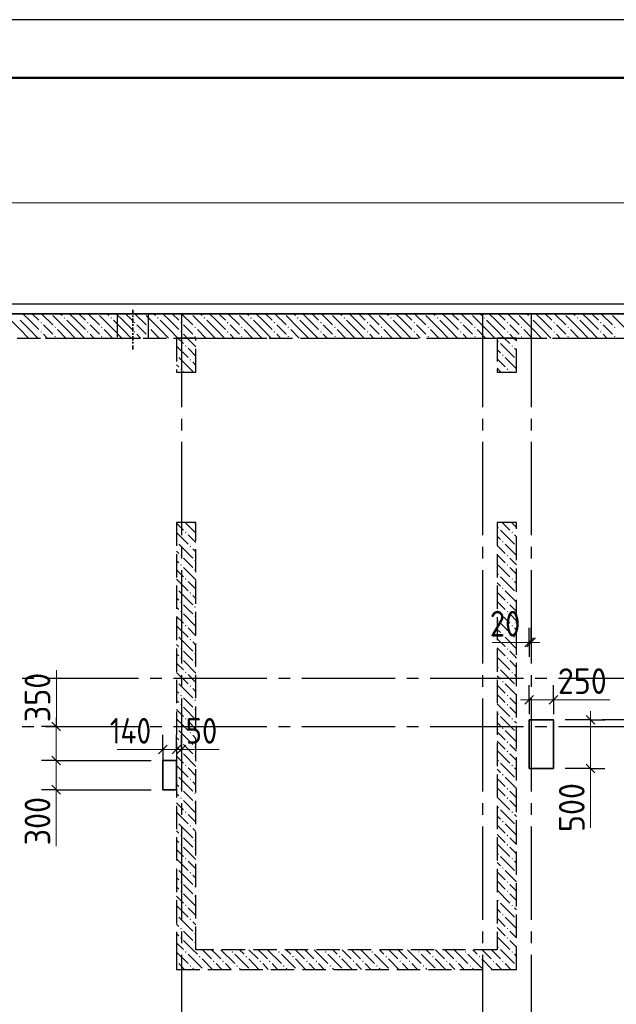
# Model space of a CAD drawing. Header units: millimetres. Extents: x 0 to 50400, y 0 to 35640.
# Tile 17 of 19: x 28551 to 34691, y 25502 to 35640. Entities that reach past the tile are written whole.
import ezdxf

# ---------------------------------------------------------------- set-up
doc = ezdxf.new("R2010")
doc.units = ezdxf.units.MM
doc.linetypes.add('______2', pattern=[324, 240, -84])
doc.linetypes.add('______5', pattern=[1320, 960, -120, 120, -120])
for name, color, linetype, lineweight in [('Standard', 7, 'Continuous', 25), ('ЖБ Перекрытие верхний уровень', 7, 'Continuous', 35), ('ЖБ Стена верхний уровень', 7, 'Continuous', 35), ('Примечания', 7, 'Continuous', 13), ('Размерная линия_ общее', 7, 'Continuous', 13)]:
    doc.layers.add(name, color=color, linetype=linetype, lineweight=lineweight)
doc.layers.add('Оси', color=7, linetype='______5', true_color=0x656565)
doc.styles.add('ISOCPEUR', font='txt')

msp = doc.modelspace()

# ---------------------------------------------------------------- hatches: boundary and pattern name
at = {"layer": 'ЖБ Стена верхний уровень', "linetype": 'Continuous', "lineweight": 18, "transparency": 33554687}
for points in [[(28870, 32612), (28868, 32610), (28865, 32612)], [(29004, 32569), (29012, 32577), (29019, 32569), (29012, 32561)], [(29350, 32612), (29348, 32610), (29345, 32612)], [(29484, 32569), (29492, 32577), (29499, 32569), (29492, 32561)], [(29830, 32612), (29828, 32610), (29825, 32612)], [(29964, 32569), (29972, 32577), (29979, 32569), (29972, 32561)], [(30310, 32612), (30308, 32610), (30305, 32612)], [(30444, 32569), (30452, 32577), (30459, 32569), (30452, 32561)], [(30790, 32612), (30788, 32610), (30785, 32612)], [(30924, 32569), (30932, 32577), (30939, 32569), (30932, 32561)], [(31270, 32612), (31268, 32610), (31265, 32612)], [(31404, 32569), (31412, 32577), (31419, 32569), (31412, 32561)], [(31750, 32612), (31748, 32610), (31745, 32612)], [(31884, 32569), (31892, 32577), (31899, 32569), (31892, 32561)], [(32230, 32612), (32228, 32610), (32225, 32612)], [(32364, 32569), (32372, 32577), (32379, 32569), (32372, 32561)], [(32710, 32612), (32708, 32610), (32705, 32612)], [(32844, 32569), (32852, 32577), (32859, 32569), (32852, 32561)], [(33190, 32612), (33188, 32610), (33185, 32612)], [(33324, 32569), (33332, 32577), (33339, 32569), (33332, 32561)], [(33670, 32612), (33668, 32610), (33665, 32612)], [(33804, 32569), (33812, 32577), (33819, 32569), (33812, 32561)], [(34150, 32612), (34148, 32610), (34145, 32612)], [(34284, 32569), (34292, 32577), (34299, 32569), (34292, 32561)], [(34630, 32612), (34628, 32610), (34625, 32612)], [(28764, 32521), (28772, 32529), (28779, 32521), (28772, 32513)], [(28908, 32473), (28916, 32481), (28923, 32473), (28916, 32466)], [(29244, 32521), (29252, 32529), (29259, 32521), (29252, 32513)], [(29388, 32473), (29396, 32481), (29403, 32473), (29396, 32466)], [(29724, 32521), (29732, 32529), (29739, 32521), (29732, 32513)], [(29868, 32473), (29876, 32481), (29883, 32473), (29876, 32466)], [(30204, 32521), (30212, 32529), (30219, 32521), (30212, 32513)], [(30348, 32473), (30356, 32481), (30363, 32473), (30356, 32466)], [(30684, 32521), (30692, 32529), (30699, 32521), (30692, 32513)], [(30828, 32473), (30836, 32481), (30843, 32473), (30836, 32466)], [(31164, 32521), (31172, 32529), (31179, 32521), (31172, 32513)], [(31308, 32473), (31316, 32481), (31323, 32473), (31316, 32466)], [(31644, 32521), (31652, 32529), (31659, 32521), (31652, 32513)], [(31788, 32473), (31796, 32481), (31803, 32473), (31796, 32466)], [(32124, 32521), (32132, 32529), (32139, 32521), (32132, 32513)], [(32268, 32473), (32276, 32481), (32283, 32473), (32276, 32466)], [(32604, 32521), (32612, 32529), (32619, 32521), (32612, 32513)], [(32748, 32473), (32756, 32481), (32763, 32473), (32756, 32466)], [(33084, 32521), (33092, 32529), (33099, 32521), (33092, 32513)], [(33228, 32473), (33236, 32481), (33243, 32473), (33236, 32466)], [(33564, 32521), (33572, 32529), (33579, 32521), (33572, 32513)], [(33708, 32473), (33716, 32481), (33723, 32473), (33716, 32466)], [(34044, 32521), (34052, 32529), (34059, 32521), (34052, 32513)], [(34188, 32473), (34196, 32481), (34203, 32473), (34196, 32466)], [(34524, 32521), (34532, 32529), (34539, 32521), (34532, 32513)], [(34668, 32473), (34676, 32481), (34683, 32473), (34676, 32466)], [(28764, 32425), (28772, 32433), (28779, 32425), (28772, 32417)], [(28908, 32377), (28916, 32385), (28923, 32377), (28916, 32370)], [(29244, 32425), (29252, 32433), (29259, 32425), (29252, 32417)], [(29388, 32377), (29396, 32385), (29403, 32377), (29396, 32370)], [(29724, 32425), (29732, 32433), (29739, 32425), (29732, 32417)], [(29868, 32377), (29876, 32385), (29883, 32377), (29876, 32370)], [(30204, 32425), (30212, 32433), (30219, 32425), (30212, 32417)], [(30348, 32377), (30356, 32385), (30363, 32377), (30356, 32370)], [(30684, 32425), (30692, 32433), (30699, 32425), (30692, 32417)], [(30828, 32377), (30836, 32385), (30843, 32377), (30836, 32370)], [(31164, 32425), (31172, 32433), (31179, 32425), (31172, 32417)], [(31308, 32377), (31316, 32385), (31323, 32377), (31316, 32370)], [(31644, 32425), (31652, 32433), (31659, 32425), (31652, 32417)], [(31788, 32377), (31796, 32385), (31803, 32377), (31796, 32370)], [(32124, 32425), (32132, 32433), (32139, 32425), (32132, 32417)], [(32268, 32377), (32276, 32385), (32283, 32377), (32276, 32370)], [(32604, 32425), (32612, 32433), (32619, 32425), (32612, 32417)], [(32748, 32377), (32756, 32385), (32763, 32377), (32756, 32370)], [(33084, 32425), (33092, 32433), (33099, 32425), (33092, 32417)], [(33228, 32377), (33236, 32385), (33243, 32377), (33236, 32370)], [(33564, 32425), (33572, 32433), (33579, 32425), (33572, 32417)], [(33708, 32377), (33716, 32385), (33723, 32377), (33716, 32370)], [(34044, 32425), (34052, 32433), (34059, 32425), (34052, 32417)], [(34188, 32377), (34196, 32385), (34203, 32377), (34196, 32370)], [(34524, 32425), (34532, 32433), (34539, 32425), (34532, 32417)], [(34668, 32377), (34676, 32385), (34683, 32377), (34676, 32370)], [(30252, 32281), (30260, 32289), (30267, 32281), (30260, 32273)], [(33468, 32329), (33476, 32337), (33483, 32329), (33476, 32321)], [(33612, 32281), (33620, 32289), (33627, 32281), (33620, 32273)], [(30165, 32192), (30171, 32185), (30165, 32179)], [(30300, 32137), (30308, 32145), (30315, 32137), (30308, 32130)], [(33516, 32185), (33524, 32193), (33531, 32185), (33524, 32177)], [(33660, 32137), (33665, 32143), (33665, 32132)], [(30204, 32041), (30212, 32049), (30219, 32041), (30212, 32033)], [(33564, 32041), (33572, 32049), (33579, 32041), (33572, 32033)], [(30348, 30457), (30353, 30462), (30358, 30462), (30363, 30457), (30356, 30450)], [(33468, 30409), (33476, 30417), (33483, 30409), (33476, 30401)], [(30252, 30361), (30260, 30369), (30267, 30361), (30260, 30353)], [(33612, 30361), (33620, 30369), (33627, 30361), (33620, 30353)], [(30165, 30271), (30171, 30265), (30165, 30259)], [(30300, 30217), (30308, 30225), (30315, 30217), (30308, 30210)], [(33516, 30265), (33524, 30273), (33531, 30265), (33524, 30257)], [(33660, 30217), (33665, 30223), (33665, 30212)], [(30204, 30121), (30212, 30129), (30219, 30121), (30212, 30113)], [(33564, 30121), (33572, 30129), (33579, 30121), (33572, 30113)], [(30204, 30025), (30212, 30033), (30219, 30025), (30212, 30017)], [(30348, 30073), (30356, 30081), (30363, 30073), (30356, 30065)], [(33564, 30025), (33572, 30033), (33579, 30025), (33572, 30017)], [(30348, 29977), (30356, 29985), (30363, 29977), (30356, 29970)], [(33468, 29929), (33476, 29937), (33483, 29929), (33476, 29921)], [(30252, 29881), (30260, 29889), (30267, 29881), (30260, 29873)], [(33612, 29881), (33620, 29889), (33627, 29881), (33620, 29873)], [(30165, 29791), (30171, 29785), (30165, 29779)], [(30300, 29737), (30308, 29745), (30315, 29737), (30308, 29730)], [(33516, 29785), (33524, 29793), (33531, 29785), (33524, 29777)], [(33660, 29737), (33665, 29743), (33665, 29732)], [(30204, 29641), (30212, 29649), (30219, 29641), (30212, 29633)], [(33564, 29641), (33572, 29649), (33579, 29641), (33572, 29633)], [(30204, 29545), (30212, 29553), (30219, 29545), (30212, 29537)], [(30348, 29593), (30356, 29601), (30363, 29593), (30356, 29585)], [(30348, 29497), (30356, 29505), (30363, 29497), (30356, 29490)], [(33564, 29545), (33572, 29553), (33579, 29545), (33572, 29537)], [(30252, 29401), (30260, 29409), (30267, 29401), (30260, 29393)], [(33468, 29449), (33476, 29457), (33483, 29449), (33476, 29441)], [(33612, 29401), (33620, 29409), (33627, 29401), (33620, 29393)], [(30165, 29311), (30171, 29305), (30165, 29299)], [(33516, 29305), (33524, 29313), (33531, 29305), (33524, 29297)], [(30300, 29257), (30308, 29265), (30315, 29257), (30308, 29250)], [(33660, 29257), (33665, 29263), (33665, 29252)], [(30204, 29161), (30212, 29169), (30219, 29161), (30212, 29153)], [(30348, 29113), (30356, 29121), (30363, 29113), (30356, 29105)], [(33564, 29161), (33572, 29169), (33579, 29161), (33572, 29153)], [(30204, 29065), (30212, 29073), (30219, 29065), (30212, 29057)], [(30348, 29017), (30356, 29025), (30363, 29017), (30356, 29010)], [(33564, 29065), (33572, 29073), (33579, 29065), (33572, 29057)], [(30252, 28921), (30260, 28929), (30267, 28921), (30260, 28913)], [(33468, 28969), (33476, 28977), (33483, 28969), (33476, 28961)], [(33612, 28921), (33620, 28929), (33627, 28921), (33620, 28913)], [(30165, 28831), (30171, 28825), (30165, 28819)], [(33516, 28825), (33524, 28833), (33531, 28825), (33524, 28817)], [(30300, 28777), (30308, 28785), (30315, 28777), (30308, 28770)], [(33660, 28777), (33665, 28783), (33665, 28772)], [(30204, 28681), (30212, 28689), (30219, 28681), (30212, 28673)], [(30204, 28585), (30212, 28593), (30219, 28585), (30212, 28577)], [(30348, 28633), (30356, 28641), (30363, 28633), (30356, 28625)], [(33564, 28681), (33572, 28689), (33579, 28681), (33572, 28673)], [(33564, 28585), (33572, 28593), (33579, 28585), (33572, 28577)], [(30348, 28537), (30356, 28545), (30363, 28537), (30356, 28530)], [(33468, 28489), (33476, 28497), (33483, 28489), (33476, 28481)], [(30252, 28441), (30260, 28449), (30267, 28441), (30260, 28433)], [(33612, 28441), (33620, 28449), (33627, 28441), (33620, 28433)], [(30165, 28351), (30171, 28345), (30165, 28339)], [(30300, 28297), (30308, 28305), (30315, 28297), (30308, 28290)], [(33516, 28345), (33524, 28353), (33531, 28345), (33524, 28337)], [(33660, 28297), (33665, 28303), (33665, 28292)], [(30204, 28201), (30212, 28209), (30219, 28201), (30212, 28193)], [(33564, 28201), (33572, 28209), (33579, 28201), (33572, 28193)], [(30204, 28105), (30212, 28113), (30219, 28105), (30212, 28097)], [(30348, 28153), (30356, 28161), (30363, 28153), (30356, 28145)], [(33564, 28105), (33572, 28113), (33579, 28105), (33572, 28097)], [(30348, 28057), (30356, 28065), (30363, 28057), (30356, 28050)], [(33468, 28009), (33476, 28017), (33483, 28009), (33476, 28001)], [(30252, 27961), (30260, 27969), (30267, 27961), (30260, 27953)], [(33612, 27961), (33620, 27969), (33627, 27961), (33620, 27953)], [(30165, 27872), (30171, 27865), (30165, 27859)], [(30300, 27817), (30308, 27825), (30315, 27817), (30308, 27810)], [(33516, 27865), (33524, 27873), (33531, 27865), (33524, 27857)], [(33660, 27817), (33665, 27823), (33665, 27812)], [(30204, 27721), (30212, 27729), (30219, 27721), (30212, 27713)], [(30348, 27673), (30356, 27681), (30363, 27673), (30356, 27665)], [(33564, 27721), (33572, 27729), (33579, 27721), (33572, 27713)], [(30204, 27625), (30212, 27633), (30219, 27625), (30212, 27617)], [(30348, 27577), (30356, 27585), (30363, 27577), (30356, 27570)], [(33564, 27625), (33572, 27633), (33579, 27625), (33572, 27617)], [(30252, 27481), (30260, 27489), (30267, 27481), (30260, 27473)], [(33468, 27529), (33476, 27537), (33483, 27529), (33476, 27521)], [(33612, 27481), (33620, 27489), (33627, 27481), (33620, 27473)], [(30165, 27392), (30171, 27385), (30165, 27379)], [(33516, 27385), (33524, 27393), (33531, 27385), (33524, 27377)], [(30300, 27337), (30308, 27345), (30315, 27337), (30308, 27330)], [(33660, 27337), (33665, 27343), (33665, 27332)], [(30204, 27241), (30212, 27249), (30219, 27241), (30212, 27233)], [(30348, 27193), (30356, 27201), (30363, 27193), (30356, 27185)], [(33564, 27241), (33572, 27249), (33579, 27241), (33572, 27233)], [(30204, 27145), (30212, 27153), (30219, 27145), (30212, 27137)], [(30348, 27097), (30356, 27105), (30363, 27097), (30356, 27090)], [(33564, 27145), (33572, 27153), (33579, 27145), (33572, 27137)], [(30252, 27001), (30260, 27009), (30267, 27001), (30260, 26993)], [(33468, 27049), (33476, 27057), (33483, 27049), (33476, 27041)], [(33612, 27001), (33620, 27009), (33627, 27001), (33620, 26993)], [(30165, 26912), (30171, 26905), (30165, 26899)], [(30300, 26857), (30308, 26865), (30315, 26857), (30308, 26850)], [(33516, 26905), (33524, 26913), (33531, 26905), (33524, 26897)], [(30204, 26761), (30212, 26769), (30219, 26761), (30212, 26753)], [(33564, 26761), (33572, 26769), (33579, 26761), (33572, 26753)], [(33660, 26857), (33665, 26863), (33665, 26852)], [(30204, 26665), (30212, 26673), (30219, 26665), (30212, 26657)], [(30348, 26713), (30356, 26721), (30363, 26713), (30356, 26705)], [(33564, 26665), (33572, 26673), (33579, 26665), (33572, 26657)], [(30348, 26617), (30356, 26625), (30363, 26617), (30356, 26610)], [(33468, 26569), (33476, 26577), (33483, 26569), (33476, 26561)], [(30252, 26521), (30260, 26529), (30267, 26521), (30260, 26513)], [(33612, 26521), (33620, 26529), (33627, 26521), (33620, 26513)], [(30165, 26432), (30171, 26425), (30165, 26419)], [(30300, 26377), (30308, 26385), (30315, 26377), (30308, 26370)], [(33516, 26425), (33524, 26433), (33531, 26425), (33524, 26417)], [(33660, 26377), (33665, 26383), (33665, 26372)], [(30204, 26281), (30212, 26289), (30219, 26281), (30212, 26273)], [(33564, 26281), (33572, 26289), (33579, 26281), (33572, 26273)], [(30204, 26185), (30212, 26193), (30219, 26185), (30212, 26177)], [(30348, 26233), (30356, 26241), (30363, 26233), (30356, 26225)], [(33564, 26185), (33572, 26193), (33579, 26185), (33572, 26177)], [(30348, 26137), (30356, 26145), (30363, 26137), (30356, 26130)], [(33468, 26089), (33476, 26097), (33483, 26089), (33476, 26081)], [(30252, 26041), (30260, 26049), (30267, 26041), (30260, 26033)], [(30396, 25993), (30404, 26001), (30411, 25993), (30404, 25985)], [(30540, 25945), (30548, 25953), (30555, 25945), (30548, 25937)], [(30636, 25945), (30644, 25953), (30651, 25945), (30644, 25937)], [(30732, 26041), (30740, 26049), (30747, 26041), (30740, 26033)], [(30876, 25993), (30884, 26001), (30891, 25993), (30884, 25985)], [(31020, 25945), (31028, 25953), (31035, 25945), (31028, 25937)], [(31116, 25945), (31124, 25953), (31131, 25945), (31124, 25937)], [(31212, 26041), (31220, 26049), (31227, 26041), (31220, 26033)], [(31356, 25993), (31364, 26001), (31371, 25993), (31364, 25985)], [(31500, 25945), (31508, 25953), (31515, 25945), (31508, 25937)], [(31596, 25945), (31604, 25953), (31611, 25945), (31604, 25937)], [(31692, 26041), (31700, 26049), (31707, 26041), (31700, 26033)], [(31836, 25993), (31844, 26001), (31851, 25993), (31844, 25985)], [(31980, 25945), (31988, 25953), (31995, 25945), (31988, 25937)], [(32076, 25945), (32084, 25953), (32091, 25945), (32084, 25937)], [(32172, 26041), (32180, 26049), (32187, 26041), (32180, 26033)], [(32316, 25993), (32324, 26001), (32331, 25993), (32324, 25985)], [(32460, 25945), (32468, 25953), (32475, 25945), (32468, 25937)], [(32556, 25945), (32564, 25953), (32571, 25945), (32564, 25937)], [(32652, 26041), (32660, 26049), (32667, 26041), (32660, 26033)], [(32796, 25993), (32804, 26001), (32811, 25993), (32804, 25985)], [(32940, 25945), (32948, 25953), (32955, 25945), (32948, 25937)], [(33036, 25945), (33044, 25953), (33051, 25945), (33044, 25937)], [(33132, 26041), (33140, 26049), (33147, 26041), (33140, 26033)], [(33276, 25993), (33284, 26001), (33291, 25993), (33284, 25985)], [(33420, 25945), (33428, 25953), (33435, 25945), (33428, 25937)], [(33516, 25945), (33524, 25953), (33531, 25945), (33524, 25937)], [(33612, 26041), (33620, 26049), (33627, 26041), (33620, 26033)], [(30165, 25952), (30171, 25945), (30165, 25939)], [(30300, 25897), (30308, 25905), (30315, 25897), (30308, 25890)], [(30780, 25897), (30788, 25905), (30795, 25897), (30788, 25890)], [(31260, 25897), (31268, 25905), (31275, 25897), (31268, 25890)], [(31740, 25897), (31748, 25905), (31755, 25897), (31748, 25890)], [(32220, 25897), (32228, 25905), (32235, 25897), (32228, 25890)], [(32700, 25897), (32708, 25905), (32715, 25897), (32708, 25890)], [(33180, 25897), (33188, 25905), (33195, 25897), (33188, 25890)], [(33660, 25897), (33665, 25903), (33665, 25892)]]:
    msp.add_hatch(color=7, dxfattribs=at).paths.add_polyline_path(points, flags=16)

# ---------------------------------------------------------------- linework, layer by layer
at = {"layer": 'Standard', "color": 7, "linetype": 'Continuous', "lineweight": 25, "transparency": 33554687}
msp.add_lwpolyline([(0, 0), (50400, 0), (50400, 35640), (0, 35640), (0, 0)], close=True, dxfattribs=at)
at = {"layer": 'Standard', "color": 7, "linetype": 'Continuous', "lineweight": 50, "transparency": 33554687}
msp.add_lwpolyline([(2400, 35040), (49800, 35040), (49800, 600), (2400, 600), (2400, 35040)], close=True, dxfattribs=at)
at = {"layer": 'Standard', "color": 254, "linetype": 'Continuous', "lineweight": -3, "true_color": 0xc4c4ff, "transparency": 33554687}
msp.add_lwpolyline([(8915, 10212), (40365, 10212), (40365, 32712), (8915, 32712), (8915, 10212)], dxfattribs=at)
at = {"layer": 'ЖБ Перекрытие верхний уровень', "color": 7, "linetype": 'Continuous', "lineweight": 35, "transparency": 33554687}
for p, q in [((40265, 32612), (26895, 32612)), ((34045, 28431), (33795, 28431)), ((33795, 28431), (33795, 27931)), ((34045, 27931), (34045, 28431)), ((30165, 28012), (30025, 28012)), ((30025, 28012), (30025, 27712)), ((30165, 27712), (30165, 28012)), ((33795, 27931), (34045, 27931)), ((30025, 27712), (30165, 27712))]:
    msp.add_line(p, q, dxfattribs=at)
at = {"layer": 'ЖБ Стена верхний уровень', "color": 251, "linetype": '______2', "lineweight": -3, "true_color": 0x656565, "transparency": 33554687}
for p, q in [((29553, 32612), (28404, 32612)), ((29553, 32612), (29553, 32362)), ((29878, 32362), (29878, 32612)), ((39915, 32612), (29878, 32612)), ((27878, 32362), (36075, 32362)), ((29553, 32362), (29878, 32362)), ((30365, 32362), (30165, 32362)), ((30165, 32362), (30165, 32012)), ((30365, 32012), (30365, 32362)), ((33665, 32362), (33465, 32362)), ((33465, 32362), (33465, 32012)), ((33665, 32012), (33665, 32362)), ((30165, 32012), (30365, 32012)), ((33465, 32012), (33665, 32012)), ((30165, 30462), (30165, 26062)), ((30365, 30462), (30165, 30462)), ((30365, 26062), (30365, 30462)), ((33465, 30462), (33465, 26062)), ((33665, 30462), (33465, 30462)), ((33665, 25862), (33665, 30462)), ((30165, 26062), (30165, 25862)), ((33465, 26062), (30365, 26062)), ((30165, 25862), (33465, 25862)), ((33465, 25862), (33665, 25862))]:
    msp.add_line(p, q, dxfattribs=at)
at = {"layer": 'ЖБ Стена верхний уровень', "color": 9, "linetype": 'Continuous', "lineweight": 18, "true_color": 0xc7c7c7, "transparency": 33554687}
for p, q in [((28556, 32449), (28412, 32593)), ((28556, 32545), (28652, 32449)), ((28652, 32545), (28584, 32612)), ((28652, 32545), (28748, 32449)), ((28680, 32612), (28748, 32545)), ((28776, 32612), (28892, 32497)), ((29036, 32449), (28892, 32593)), ((28968, 32612), (28988, 32593)), ((29036, 32545), (29132, 32449)), ((29132, 32545), (29064, 32612)), ((29132, 32545), (29228, 32449)), ((29160, 32612), (29228, 32545)), ((29256, 32612), (29372, 32497)), ((29516, 32449), (29372, 32593)), ((29448, 32612), (29468, 32593)), ((29516, 32545), (29612, 32449)), ((29612, 32545), (29544, 32612)), ((29612, 32545), (29708, 32449)), ((29640, 32612), (29708, 32545)), ((29736, 32612), (29852, 32497)), ((29996, 32449), (29852, 32593)), ((29928, 32612), (29948, 32593)), ((29996, 32545), (30092, 32449)), ((30092, 32545), (30024, 32612)), ((30092, 32545), (30188, 32449)), ((30120, 32612), (30188, 32545)), ((30216, 32612), (30332, 32497)), ((30476, 32449), (30332, 32593)), ((30408, 32612), (30428, 32593)), ((30476, 32545), (30572, 32449)), ((30572, 32545), (30504, 32612)), ((30572, 32545), (30668, 32449)), ((30600, 32612), (30668, 32545)), ((30696, 32612), (30812, 32497)), ((30956, 32449), (30812, 32593)), ((30888, 32612), (30908, 32593)), ((30956, 32545), (31052, 32449)), ((31052, 32545), (30984, 32612)), ((31052, 32545), (31148, 32449)), ((31080, 32612), (31148, 32545)), ((31176, 32612), (31292, 32497)), ((31436, 32449), (31292, 32593)), ((31368, 32612), (31388, 32593)), ((31436, 32545), (31532, 32449)), ((31532, 32545), (31464, 32612)), ((31532, 32545), (31628, 32449)), ((31560, 32612), (31628, 32545)), ((31656, 32612), (31772, 32497)), ((31916, 32449), (31772, 32593)), ((31848, 32612), (31868, 32593)), ((31916, 32545), (32012, 32449)), ((32012, 32545), (31944, 32612)), ((32012, 32545), (32108, 32449)), ((32040, 32612), (32108, 32545)), ((32136, 32612), (32252, 32497)), ((32396, 32449), (32252, 32593)), ((32328, 32612), (32348, 32593)), ((32396, 32545), (32492, 32449)), ((32492, 32545), (32424, 32612)), ((32492, 32545), (32588, 32449)), ((32520, 32612), (32588, 32545)), ((32616, 32612), (32732, 32497)), ((32876, 32449), (32732, 32593)), ((32808, 32612), (32828, 32593)), ((32876, 32545), (32972, 32449)), ((32972, 32545), (32904, 32612)), ((32972, 32545), (33068, 32449)), ((33000, 32612), (33068, 32545)), ((33096, 32612), (33212, 32497)), ((33356, 32449), (33212, 32593)), ((33288, 32612), (33308, 32593)), ((33356, 32545), (33452, 32449)), ((33452, 32545), (33384, 32612)), ((33452, 32545), (33548, 32449)), ((33480, 32612), (33548, 32545)), ((33576, 32612), (33692, 32497)), ((33836, 32449), (33692, 32593)), ((33768, 32612), (33788, 32593)), ((33836, 32545), (33932, 32449)), ((33932, 32545), (33864, 32612)), ((33932, 32545), (34028, 32449)), ((33960, 32612), (34028, 32545)), ((34056, 32612), (34172, 32497)), ((34316, 32449), (34172, 32593)), ((34248, 32612), (34268, 32593)), ((34316, 32545), (34412, 32449)), ((34412, 32545), (34344, 32612)), ((34412, 32545), (34508, 32449)), ((34440, 32612), (34508, 32545)), ((34536, 32612), (34652, 32497)), ((34796, 32449), (34652, 32593)), ((28556, 32449), (28642, 32362)), ((28652, 32449), (28738, 32362)), ((28844, 32449), (28796, 32497)), ((28892, 32401), (28844, 32449)), ((28940, 32449), (29027, 32362)), ((29036, 32449), (29122, 32362)), ((29132, 32449), (29218, 32362)), ((29324, 32449), (29276, 32497)), ((29372, 32401), (29324, 32449)), ((29420, 32449), (29506, 32362)), ((29516, 32449), (29602, 32362)), ((29612, 32449), (29698, 32362)), ((29804, 32449), (29756, 32497)), ((29852, 32401), (29804, 32449)), ((29900, 32449), (29986, 32362)), ((29996, 32449), (30082, 32362)), ((30092, 32449), (30178, 32362)), ((30284, 32449), (30236, 32497)), ((30332, 32401), (30284, 32449)), ((30380, 32449), (30466, 32362)), ((30476, 32449), (30562, 32362)), ((30572, 32449), (30658, 32362)), ((30764, 32449), (30716, 32497)), ((30812, 32401), (30764, 32449)), ((30860, 32449), (30946, 32362)), ((30956, 32449), (31042, 32362)), ((31052, 32449), (31138, 32362)), ((31244, 32449), (31196, 32497)), ((31292, 32401), (31244, 32449)), ((31340, 32449), (31426, 32362)), ((31436, 32449), (31522, 32362)), ((31532, 32449), (31618, 32362)), ((31724, 32449), (31676, 32497)), ((31772, 32401), (31724, 32449)), ((31820, 32449), (31906, 32362)), ((31916, 32449), (32002, 32362)), ((32012, 32449), (32098, 32362)), ((32204, 32449), (32156, 32497)), ((32252, 32401), (32204, 32449)), ((32300, 32449), (32386, 32362)), ((32396, 32449), (32482, 32362)), ((32492, 32449), (32578, 32362)), ((32684, 32449), (32636, 32497)), ((32732, 32401), (32684, 32449)), ((32780, 32449), (32866, 32362)), ((32876, 32449), (32962, 32362)), ((32972, 32449), (33058, 32362)), ((33164, 32449), (33116, 32497)), ((33212, 32401), (33164, 32449)), ((33260, 32449), (33346, 32362)), ((33356, 32449), (33442, 32362)), ((33452, 32449), (33538, 32362)), ((33644, 32449), (33596, 32497)), ((33692, 32401), (33644, 32449)), ((33740, 32449), (33826, 32362)), ((33836, 32449), (33922, 32362)), ((33932, 32449), (34018, 32362)), ((34124, 32449), (34076, 32497)), ((34172, 32401), (34124, 32449)), ((34220, 32449), (34306, 32362)), ((34316, 32449), (34402, 32362)), ((34412, 32449), (34498, 32362)), ((34604, 32449), (34556, 32497)), ((34652, 32401), (34604, 32449)), ((28796, 32401), (28834, 32362)), ((29276, 32401), (29314, 32362)), ((29756, 32401), (29794, 32362)), ((30178, 32362), (30236, 32305)), ((30236, 32401), (30274, 32362)), ((30274, 32362), (30365, 32272)), ((30716, 32401), (30754, 32362)), ((31196, 32401), (31234, 32362)), ((31676, 32401), (31714, 32362)), ((32156, 32401), (32194, 32362)), ((32636, 32401), (32674, 32362)), ((33116, 32401), (33154, 32362)), ((33538, 32362), (33596, 32305)), ((33596, 32401), (33634, 32362)), ((33634, 32362), (33665, 32332)), ((34076, 32401), (34114, 32362)), ((34556, 32401), (34594, 32362)), ((30165, 32280), (30284, 32161)), ((30284, 32257), (30365, 32176)), ((33500, 32209), (33465, 32244)), ((33500, 32305), (33644, 32161)), ((33644, 32257), (33665, 32236)), ((30188, 32161), (30332, 32017)), ((33465, 32148), (33548, 32065)), ((33548, 32161), (33665, 32044)), ((30165, 32088), (30188, 32065)), ((30365, 32080), (30332, 32113)), ((33465, 32052), (33504, 32012)), ((30240, 32012), (30236, 32017)), ((33600, 32012), (33596, 32017)), ((30165, 30456), (30236, 30385)), ((30254, 30462), (30365, 30352)), ((33518, 30462), (33596, 30385)), ((33614, 30462), (33665, 30411)), ((30165, 30360), (30284, 30241)), ((30284, 30337), (30365, 30256)), ((33500, 30289), (33465, 30323)), ((33500, 30385), (33644, 30241)), ((33644, 30337), (33665, 30315)), ((30188, 30241), (30332, 30097)), ((33465, 30227), (33548, 30145)), ((33548, 30241), (33665, 30123)), ((30165, 30168), (30188, 30145)), ((30365, 30160), (30332, 30193)), ((33465, 30131), (33548, 30049)), ((30165, 30072), (30188, 30049)), ((30284, 30049), (30236, 30097)), ((30332, 30001), (30284, 30049)), ((33465, 30035), (33596, 29905)), ((33644, 30049), (33596, 30097)), ((33665, 30027), (33644, 30049)), ((30165, 29976), (30236, 29905)), ((30236, 30001), (30365, 29872)), ((33596, 30001), (33665, 29931)), ((30165, 29880), (30284, 29761)), ((30284, 29857), (30365, 29776)), ((33500, 29809), (33465, 29843)), ((33500, 29905), (33644, 29761)), ((33644, 29857), (33665, 29835)), ((30188, 29761), (30332, 29617)), ((30365, 29680), (30332, 29713)), ((33465, 29747), (33548, 29665)), ((33548, 29761), (33665, 29643)), ((30165, 29688), (30188, 29665)), ((30284, 29569), (30236, 29617)), ((33465, 29651), (33548, 29569)), ((33644, 29569), (33596, 29617)), ((30165, 29592), (30188, 29569)), ((30236, 29521), (30365, 29392)), ((30332, 29521), (30284, 29569)), ((33465, 29555), (33596, 29425)), ((33596, 29521), (33665, 29451)), ((33665, 29547), (33644, 29569)), ((30165, 29496), (30236, 29425)), ((30165, 29400), (30284, 29281)), ((33500, 29425), (33644, 29281)), ((30284, 29377), (30365, 29296)), ((33500, 29329), (33465, 29363)), ((33644, 29377), (33665, 29355)), ((30165, 29208), (30188, 29185)), ((30188, 29281), (30332, 29137)), ((30365, 29200), (30332, 29233)), ((33465, 29267), (33548, 29185)), ((33548, 29281), (33665, 29163)), ((30165, 29112), (30188, 29089)), ((30284, 29089), (30236, 29137)), ((33465, 29171), (33548, 29089)), ((33644, 29089), (33596, 29137)), ((30165, 29016), (30236, 28945)), ((30236, 29041), (30365, 28912)), ((30332, 29041), (30284, 29089)), ((33465, 29076), (33596, 28945)), ((33596, 29041), (33665, 28971)), ((33665, 29067), (33644, 29089)), ((30165, 28920), (30284, 28801)), ((30284, 28897), (30365, 28816)), ((33500, 28945), (33644, 28801)), ((33644, 28897), (33665, 28875)), ((30188, 28801), (30332, 28657)), ((33500, 28849), (33465, 28884)), ((33548, 28801), (33665, 28684)), ((30165, 28728), (30188, 28705)), ((30365, 28720), (30332, 28753)), ((33465, 28788), (33548, 28705)), ((33465, 28692), (33548, 28609)), ((30165, 28632), (30188, 28609)), ((30284, 28609), (30236, 28657)), ((30332, 28561), (30284, 28609)), ((33465, 28596), (33596, 28465)), ((33644, 28609), (33596, 28657)), ((33665, 28588), (33644, 28609)), ((30165, 28536), (30236, 28465)), ((30236, 28561), (30365, 28432)), ((33596, 28561), (33665, 28492)), ((30165, 28440), (30284, 28321)), ((30284, 28417), (30365, 28336)), ((33500, 28369), (33465, 28404)), ((33500, 28465), (33644, 28321)), ((33644, 28417), (33665, 28396)), ((30188, 28321), (30332, 28177)), ((33465, 28308), (33548, 28225)), ((33548, 28321), (33665, 28204)), ((30165, 28248), (30188, 28225)), ((30365, 28240), (30332, 28273)), ((33465, 28212), (33548, 28129)), ((30165, 28152), (30188, 28129)), ((30284, 28129), (30236, 28177)), ((30332, 28081), (30284, 28129)), ((33465, 28116), (33596, 27985)), ((33644, 28129), (33596, 28177)), ((33665, 28108), (33644, 28129)), ((30165, 28056), (30236, 27985)), ((30236, 28081), (30365, 27952)), ((33500, 27985), (33644, 27841)), ((33596, 28081), (33665, 28012)), ((30165, 27960), (30284, 27841)), ((30284, 27937), (30365, 27856)), ((33500, 27889), (33465, 27924)), ((33644, 27937), (33665, 27916)), ((30188, 27841), (30332, 27697)), ((30365, 27760), (30332, 27793)), ((33465, 27828), (33548, 27745)), ((33548, 27841), (33665, 27724)), ((30165, 27768), (30188, 27745)), ((30284, 27649), (30236, 27697)), ((33465, 27732), (33548, 27649)), ((33644, 27649), (33596, 27697)), ((30165, 27672), (30188, 27649)), ((30165, 27576), (30236, 27505)), ((30236, 27601), (30365, 27472)), ((30332, 27601), (30284, 27649)), ((33465, 27636), (33596, 27505)), ((33596, 27601), (33665, 27532)), ((33665, 27628), (33644, 27649)), ((30165, 27480), (30284, 27361)), ((33500, 27505), (33644, 27361)), ((30284, 27457), (30365, 27376)), ((33500, 27409), (33465, 27444)), ((33644, 27457), (33665, 27436)), ((30165, 27288), (30188, 27265)), ((30188, 27361), (30332, 27217)), ((30365, 27280), (30332, 27313)), ((33465, 27348), (33548, 27265)), ((33548, 27361), (33665, 27244)), ((30165, 27192), (30188, 27169)), ((30284, 27169), (30236, 27217)), ((30332, 27121), (30284, 27169)), ((33465, 27252), (33548, 27169)), ((33644, 27169), (33596, 27217)), ((33665, 27148), (33644, 27169)), ((30165, 27096), (30236, 27025)), ((30236, 27121), (30365, 26992)), ((33465, 27156), (33596, 27025)), ((33596, 27121), (33665, 27052)), ((30165, 27000), (30284, 26881)), ((30284, 26977), (30365, 26896)), ((33500, 27025), (33644, 26881)), ((33644, 26977), (33665, 26956)), ((30188, 26881), (30332, 26737)), ((33500, 26929), (33465, 26964)), ((33465, 26868), (33548, 26785)), ((33548, 26881), (33665, 26764)), ((30165, 26808), (30188, 26785)), ((30365, 26800), (30332, 26833)), ((33465, 26772), (33548, 26689)), ((30165, 26712), (30188, 26689)), ((30284, 26689), (30236, 26737)), ((30332, 26641), (30284, 26689)), ((33465, 26676), (33596, 26545)), ((33644, 26689), (33596, 26737)), ((33665, 26668), (33644, 26689)), ((30165, 26616), (30236, 26545)), ((30236, 26641), (30365, 26512)), ((33596, 26641), (33665, 26572)), ((30165, 26520), (30284, 26401)), ((30284, 26497), (30365, 26416)), ((33500, 26449), (33465, 26484)), ((33500, 26545), (33644, 26401)), ((33644, 26497), (33665, 26476)), ((30188, 26401), (30332, 26257)), ((33465, 26388), (33548, 26305)), ((33548, 26401), (33665, 26284)), ((30165, 26328), (30188, 26305)), ((30284, 26209), (30236, 26257)), ((30365, 26320), (30332, 26353)), ((33465, 26292), (33548, 26209)), ((33644, 26209), (33596, 26257)), ((30165, 26232), (30188, 26209)), ((30236, 26161), (30334, 26062)), ((30332, 26161), (30284, 26209)), ((33465, 26196), (33596, 26065)), ((33596, 26161), (33665, 26092)), ((33665, 26188), (33644, 26209)), ((30165, 26136), (30236, 26065)), ((30334, 26062), (30380, 26017)), ((30431, 26062), (30524, 25969)), ((30572, 26017), (30526, 26062)), ((30622, 26062), (30764, 25921)), ((30814, 26062), (30860, 26017)), ((30911, 26062), (31004, 25969)), ((31052, 26017), (31006, 26062)), ((31102, 26062), (31244, 25921)), ((31294, 26062), (31340, 26017)), ((31391, 26062), (31484, 25969)), ((31532, 26017), (31486, 26062)), ((31582, 26062), (31724, 25921)), ((31774, 26062), (31820, 26017)), ((31871, 26062), (31964, 25969)), ((32012, 26017), (31966, 26062)), ((32062, 26062), (32204, 25921)), ((32254, 26062), (32300, 26017)), ((32351, 26062), (32444, 25969)), ((32492, 26017), (32446, 26062)), ((32542, 26062), (32684, 25921)), ((32734, 26062), (32780, 26017)), ((32831, 26062), (32924, 25969)), ((32972, 26017), (32926, 26062)), ((33022, 26062), (33164, 25921)), ((33214, 26062), (33260, 26017)), ((33311, 26062), (33404, 25969)), ((33452, 26017), (33406, 26062)), ((33500, 26065), (33644, 25921)), ((30165, 26040), (30284, 25921)), ((30284, 26017), (30428, 25873)), ((30534, 25862), (30428, 25969)), ((30620, 25969), (30572, 26017)), ((30764, 26017), (30908, 25873)), ((31014, 25862), (30908, 25969)), ((31100, 25969), (31052, 26017)), ((31244, 26017), (31388, 25873)), ((31494, 25862), (31388, 25969)), ((31580, 25969), (31532, 26017)), ((31724, 26017), (31868, 25873)), ((31974, 25862), (31868, 25969)), ((32060, 25969), (32012, 26017)), ((32204, 26017), (32348, 25873)), ((32454, 25862), (32348, 25969)), ((32540, 25969), (32492, 26017)), ((32684, 26017), (32828, 25873)), ((32934, 25862), (32828, 25969)), ((33020, 25969), (32972, 26017)), ((33164, 26017), (33308, 25873)), ((33414, 25862), (33308, 25969)), ((33465, 26004), (33452, 26017)), ((33500, 25969), (33465, 26004)), ((33644, 26017), (33665, 25996)), ((30188, 25921), (30246, 25862)), ((30343, 25862), (30332, 25873)), ((30572, 25921), (30630, 25862)), ((30668, 25921), (30726, 25862)), ((30823, 25862), (30812, 25873)), ((31052, 25921), (31110, 25862)), ((31148, 25921), (31206, 25862)), ((31303, 25862), (31292, 25873)), ((31532, 25921), (31590, 25862)), ((31628, 25921), (31686, 25862)), ((31783, 25862), (31772, 25873)), ((32012, 25921), (32070, 25862)), ((32108, 25921), (32166, 25862)), ((32263, 25862), (32252, 25873)), ((32492, 25921), (32550, 25862)), ((32588, 25921), (32646, 25862)), ((32743, 25862), (32732, 25873)), ((32972, 25921), (33030, 25862)), ((33068, 25921), (33126, 25862)), ((33223, 25862), (33212, 25873)), ((33452, 25921), (33465, 25908)), ((33465, 25908), (33510, 25862)), ((33548, 25921), (33606, 25862))]:
    msp.add_line(p, q, dxfattribs=at)
at = {"layer": 'ЖБ Стена верхний уровень', "color": 251, "linetype": '______2', "lineweight": -3, "true_color": 0x656565, "transparency": 33554687}
for points in [[(29716, 32612), (29716, 32654), (29716, 32612)], [(29716, 32596), (29716, 32579), (29716, 32596)], [(29716, 32520), (29716, 32562), (29716, 32520)], [(29716, 32505), (29716, 32489), (29716, 32505)], [(29716, 32430), (29716, 32472), (29716, 32430)], [(29716, 32413), (29716, 32397), (29716, 32413)], [(29716, 32338), (29716, 32380), (29716, 32338)], [(29716, 32323), (29716, 32306), (29716, 32323)], [(29716, 32244), (29716, 32285), (29716, 32244)]]:
    msp.add_lwpolyline(points, dxfattribs=at)
at = {"layer": 'Оси', "color": 8, "linetype": '______5', "lineweight": -3, "transparency": 33554687}
for p, q in [((30215, 32612), (30215, 8317)), ((33315, 32612), (33315, 8317)), ((33815, 32612), (33815, 8317)), ((9015, 32362), (42963, 32362)), ((9015, 28862), (42963, 28862)), ((9015, 28362), (42963, 28362))]:
    msp.add_line(p, q, dxfattribs=at)
at = {"layer": 'Примечания', "color": 7, "linetype": 'Continuous', "lineweight": 13, "transparency": 33554687}
for p, q in [((33795, 29229), (33415, 29229)), ((28929, 28362), (28929, 28942)), ((34045, 28638), (34625, 28638)), ((30025, 28126), (29555, 28126)), ((30215, 28126), (30605, 28126)), ((34425, 27931), (34425, 27321)), ((28926, 27712), (28926, 27132))]:
    msp.add_line(p, q, dxfattribs=at)
at = {"layer": 'Размерная линия_ общее', "color": 7, "linetype": 'Continuous', "lineweight": 13, "transparency": 33554687}
for p, q in [((9015, 33755), (40265, 33755)), ((33795, 29229), (33705, 29229)), ((33795, 29229), (33815, 29229)), ((33815, 29229), (33905, 29229)), ((33795, 28638), (33705, 28638)), ((33795, 28638), (34045, 28638)), ((34045, 28638), (34135, 28638)), ((34425, 28431), (34425, 28521)), ((28926, 28362), (28926, 28452)), ((34425, 27931), (34425, 28431)), ((28926, 28012), (28926, 28362)), ((30025, 28126), (29935, 28126)), ((30025, 28126), (30165, 28126)), ((30165, 28126), (30215, 28126)), ((30215, 28126), (30305, 28126)), ((28926, 27712), (28926, 28012)), ((34425, 27931), (34425, 27841)), ((28926, 27712), (28926, 27622))]:
    msp.add_line(p, q, dxfattribs=at)
at = {"layer": 'Размерная линия_ общее', "color": 253, "linetype": 'Continuous', "lineweight": -3, "true_color": 0xa0a0a0, "transparency": 33554687}
for p, q in [((33795, 29229), (33795, 29379)), ((33815, 29229), (33815, 29379)), ((33795, 29229), (33795, 29079)), ((33815, 29229), (33815, 29079)), ((33795, 28638), (33795, 28788)), ((34045, 28638), (34045, 28788)), ((33795, 28638), (33795, 28488)), ((34045, 28638), (34045, 28488)), ((34425, 28431), (34165, 28431)), ((34425, 28431), (34275, 28431)), ((34425, 28431), (34575, 28431)), ((35111, 28431), (34545, 28431)), ((28926, 28362), (28776, 28362)), ((28926, 28362), (29076, 28362)), ((28926, 28362), (28929, 28362)), ((30025, 28126), (30025, 28276)), ((30165, 28126), (30165, 28276)), ((30215, 28126), (30215, 28276)), ((30025, 28126), (30025, 27976)), ((30025, 28126), (30025, 28112)), ((30165, 28126), (30165, 27976)), ((30165, 28126), (30165, 28112)), ((30215, 28126), (30215, 27976)), ((28926, 28012), (28776, 28012)), ((28926, 28012), (29076, 28012)), ((28926, 28012), (29905, 28012)), ((34425, 27931), (34165, 27931)), ((34425, 27931), (34275, 27931)), ((34425, 27931), (34575, 27931)), ((28926, 27712), (28776, 27712)), ((28926, 27712), (29076, 27712)), ((28926, 27712), (29905, 27712))]:
    msp.add_line(p, q, dxfattribs=at)
at = {"layer": 'Размерная линия_ общее', "color": 7, "linetype": 'Continuous', "lineweight": 25, "transparency": 33554687}
for p, q in [((33750, 29184), (33840, 29274)), ((33770, 29184), (33860, 29274)), ((33750, 28593), (33840, 28683)), ((34000, 28593), (34090, 28683)), ((28971, 28317), (28881, 28407)), ((34470, 28386), (34380, 28476)), ((29980, 28081), (30070, 28171)), ((30120, 28081), (30210, 28171)), ((30170, 28081), (30260, 28171)), ((28971, 27967), (28881, 28057)), ((34470, 27886), (34380, 27976)), ((28971, 27667), (28881, 27757))]:
    msp.add_line(p, q, dxfattribs=at)
at = {"layer": 'Размерная линия_ общее', "color": 253, "linetype": 'Continuous', "lineweight": -3, "true_color": 0xa0a0a0, "transparency": 33554687}
msp.add_lwpolyline([(30215, 28126), (30215, 28147), (30215, 28147), (30215, 28262)], dxfattribs=at)

# ---------------------------------------------------------------- texts
at = {"layer": 'Размерная линия_ общее', "color": 7, "linetype": 'Continuous', "lineweight": 25, "transparency": 33554687, "char_height": 264, "attachment_point": 7, "style": 'ISOCPEUR'}
for s, insert, width in [('\\W0.87;20', (33390, 29289), 484.71), ('\\W0.91;250', (34090, 28698), 674.39), ('\\W0.83;140', (29479, 28186), 637.71), ('\\W0.87;50', (30260, 28186), 484.71)]:
    msp.add_mtext(s, dxfattribs=dict(at, insert=insert, width=width))
at = {"layer": 'Размерная линия_ общее', "color": 7, "linetype": 'Continuous', "lineweight": 25, "transparency": 33554687, "char_height": 264, "attachment_point": 7, "rotation": 90, "style": 'ISOCPEUR'}
for s, insert, width in [('\\W0.91;350', (28866, 28407), 674.39), ('\\W0.91;500', (34365, 27276), 674.38), ('\\W0.91;300', (28866, 27139), 674.39)]:
    msp.add_mtext(s, dxfattribs=dict(at, insert=insert, width=width))

doc.saveas('drawing.dxf')
